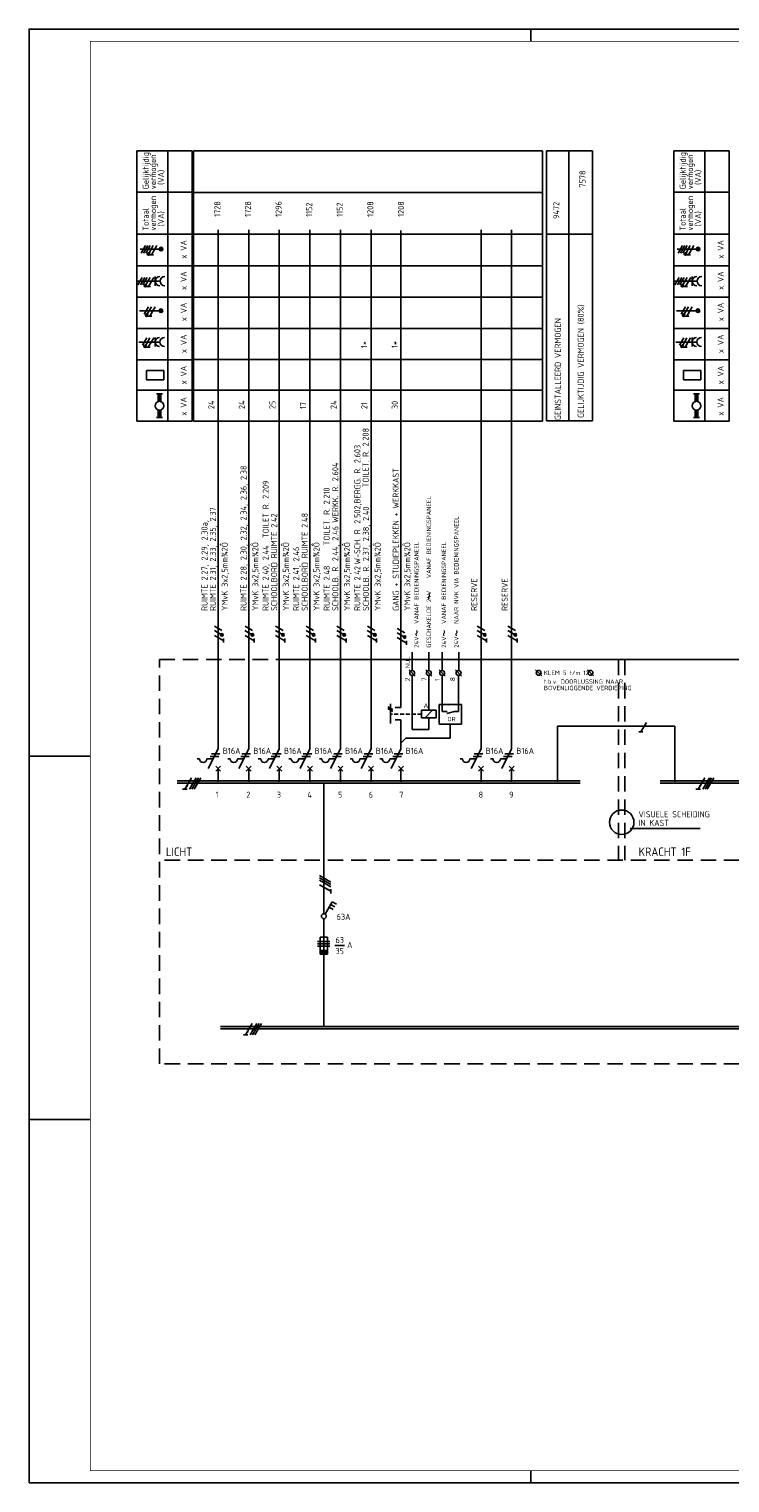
# Model space of a CAD drawing. Header units: millimetres. Extents: x 0 to 841, y 0 to 594.
# Tile 1 of 4: x 0 to 286, y 0 to 594. Entities that reach past the tile are written whole.
import ezdxf
from ezdxf.enums import TextEntityAlignment as Align

# ---------------------------------------------------------------- set-up
doc = ezdxf.new("R2010")
doc.units = ezdxf.units.MM
doc.linetypes.add('HIDDEN', pattern=[9.525, 6.35, -3.175])
doc.layers.get('0').update_dxf_attribs({"linetype": 'CONTINUOUS'})
for name, color, linetype in [('1', 7, 'CONTINUOUS'), ('40', 1, 'CONTINUOUS'), ('70', 1, 'CONTINUOUS'), ('71', 2, 'CONTINUOUS'), ('73', 4, 'CONTINUOUS'), ('BLOKASP', 9, 'CONTINUOUS'), ('EL$2B---_KADER', 4, 'CONTINUOUS'), ('LIJN018', 210, 'CONTINUOUS'), ('LIJN025', 10, 'CONTINUOUS'), ('LIJN035', 50, 'CONTINUOUS'), ('LIJN050', 90, 'CONTINUOUS'), ('TEKST18', 210, 'CONTINUOUS'), ('TEKST25', 10, 'CONTINUOUS'), ('TEKST35', 50, 'CONTINUOUS'), ('TEKST50', 90, 'CONTINUOUS')]:
    doc.layers.add(name, color=color, linetype=linetype)
doc.styles.add('5_0', font='iso.shx')
doc.styles.add('ISO', font='ISO.SHX')
doc.styles.add('NEN', font='iso.shx')
doc.styles.add('ROMAND', font='romand')
doc.styles.get("Standard").update_dxf_attribs({"font": 'iso.shx'})

# ---------------------------------------------------------------- blocks, each defined once
blk = doc.blocks.new('A1')
at = {"layer": 'LIJN025'}
for p, q in [((205, 589), (205, 594)), ((0, 297), (25, 297)), ((0, 148.5), (25, 148.5)), ((205, 0), (205, 5))]:
    blk.add_line(p, q, dxfattribs=at)
blk.add_lwpolyline([(0, 0), (0, 594), (841, 594), (841, 0)], close=True, dxfattribs=at)
at = {"layer": 'LIJN050', "const_width": 0.2}
blk.add_lwpolyline([(836, 5), (836, 589), (25, 589), (25, 5)], close=True, dxfattribs=at)
at = {"layer": 'TEKST25', "style": 'ROMAND', "width": 2.899115}
blk.add_attdef('STATUS', text='', height=2.5, dxfattribs=at).set_placement((795, 71.5), (834, 71.5), align=Align.FIT)
at = {"layer": 'TEKST25', "style": 'ISO'}
for tag, p in [('E', (796.25, 66)), ('NAAM-E', (807.75, 66)), ('DATUM-E', (826, 66)), ('D', (796.25, 61)), ('NAAM-D', (807.75, 61)), ('DATUM-D', (826, 61)), ('C', (796.25, 56)), ('B', (796.25, 51)), ('NAAM-B', (807.75, 51)), ('NAAM-C', (807.75, 56)), ('DATUM-B', (826, 51)), ('DATUM-C', (826, 56)), ('A', (796.25, 46)), ('NAAM-A', (807.75, 46)), ('DATUM-A', (826, 46))]:
    blk.add_attdef(tag, text='', height=2.5, dxfattribs=at).set_placement(p, align=Align.CENTER)
for tag, p in [('DATUM', (673.75, 36.25)), ('SCHAAL', (709, 36.25)), ('GETEKEND', (739.25, 36.25)), ('GECONTOL.', (774, 36.25)), ('FORMAAT', (804.25, 28.25))]:
    blk.add_attdef(tag, p, '', height=2.5, dxfattribs=at)
at = {"layer": 'TEKST35', "style": 'ISO'}
for tag, p in [('PROJECT', (675.5, 72.5)), ('PLAATS', (675.5, 63.5)), ('INSTALLATIE-REGEL1', (675.5, 52.5)), ('INSTALLATIE-REGEL2', (675.5, 43.5))]:
    blk.add_attdef(tag, p, '', height=4, dxfattribs=at)
blk.add_attdef('PROJ.NR.', text='', height=4, dxfattribs=at).set_placement((822, 23), align=Align.CENTER)
at = {"layer": 'TEKST50', "style": 'ISO'}
blk.add_attdef('FILE-NAAM', text='', height=5, dxfattribs=at).set_placement((814.5, 7.5), align=Align.CENTER)
blk = doc.blocks.new('RWS035')
at = {"layer": '71'}
for p, q in [((-2, 8), (2, 8)), ((-1, 2.83), (-1, 8)), ((1, 2.83), (1, 8)), ((2, -8), (-2, -8)), ((-1, -2.83), (-1, -8)), ((1, -2.83), (1, -8))]:
    blk.add_line(p, q, dxfattribs=at)
blk.add_circle((0, 0), 3, dxfattribs=at)
for points in [[(-1, 3), (1, 3), (-1, 8), (1, 8)], [(-1, 3), (-1, 2.9), (0, 3)], [(1, 2.9), (1, 3), (0.1, 3)], [(-1, -3), (-1, -2.9), (-0.1, -3)], [(-1, -8), (1, -8), (-1, -3), (1, -3)], [(1, -3), (1, -2.9), (0.1, -3)]]:
    blk.add_solid(points, dxfattribs=at)
blk = doc.blocks.new('RWS075')
at = {"layer": '71'}
blk.add_line((2, 0), (0, -2), dxfattribs=at)
blk = doc.blocks.new('RWS023', base_point=(227, 181))
at = {"layer": '40', "style": 'NEN'}
blk.add_text('~', height=5, dxfattribs=at).set_placement((223.5, 179.5))

msp = doc.modelspace()

# ---------------------------------------------------------------- linework, layer by layer
at = {"color": 10}
for p, q in [((66.38, 288.08), (63.68, 283.4)), ((68.26, 288.08), (65.55, 283.4)), ((69.2, 288.08), (66.49, 283.4)), ((69.2, 288.08), (66.49, 283.4)), ((70.13, 288.08), (67.43, 283.4)), ((276.08, 288.08), (273.38, 283.4)), ((277.96, 288.08), (275.25, 283.4)), ((278.89, 288.08), (276.19, 283.4)), ((278.89, 288.08), (276.19, 283.4)), ((279.83, 288.08), (277.13, 283.4)), ((64.61, 283.4), (62.74, 283.4)), ((274.31, 283.4), (272.44, 283.4)), ((118.62, 248.17), (123.3, 245.46)), ((118.62, 247.23), (123.3, 244.52)), ((118.62, 247.23), (123.3, 244.52)), ((118.62, 246.29), (123.3, 243.59)), ((118.62, 244.42), (123.3, 241.71)), ((123.3, 242.65), (123.3, 240.77)), ((91.2, 187.7), (88.49, 183.02)), ((93.07, 187.7), (90.37, 183.02)), ((94.01, 187.7), (91.3, 183.02)), ((94.01, 187.7), (91.3, 183.02)), ((94.95, 187.7), (92.24, 183.02)), ((89.43, 183.02), (87.55, 183.02))]:
    msp.add_line(p, q, dxfattribs=at)
for p, q in [((69.2, 288.08), (66.49, 283.4)), ((278.89, 288.08), (276.19, 283.4)), ((118.62, 247.23), (123.3, 244.52)), ((94.01, 187.7), (91.3, 183.02))]:
    msp.add_line(p, q)
at = {"color": 10, "const_width": 0.469}
for points in [[(64.69, 284.68, 1), (64.29, 284.92, 1)], [(274.39, 284.68, 1), (273.98, 284.92, 1)], [(122.02, 242.73, 1), (121.78, 242.32, 1)], [(89.51, 184.31, 1), (89.1, 184.54, 1)]]:
    msp.add_lwpolyline(points, format="xyb", close=True, dxfattribs=at)
at = {"layer": '1', "color": 1}
for p, q in [((47.51, 505.55), (45.76, 502.51)), ((48.51, 505.55), (46.76, 502.51)), ((49.51, 505.55), (47.76, 502.51)), ((50.76, 505.55), (49.04, 502.56)), ((52.26, 505.55), (50.08, 501.76)), ((46.24, 492.55), (44.49, 489.51)), ((47.24, 492.55), (45.49, 489.51)), ((48.24, 492.55), (46.49, 489.51)), ((49.49, 492.55), (47.77, 489.56)), ((50.99, 492.55), (48.81, 488.76)), ((48.76, 480.53), (47.01, 477.5)), ((50.01, 480.53), (48.28, 477.54)), ((51.51, 480.53), (49.32, 476.74)), ((48.16, 467.83), (46.41, 464.8)), ((49.41, 467.83), (47.68, 464.84)), ((50.91, 467.83), (48.72, 464.04)), ((78.69, 346.53), (75.7, 348.26)), ((78.77, 348.26), (75.73, 350.01)), ((79.52, 344.1), (75.73, 346.28)), ((91.19, 346.53), (88.2, 348.26)), ((91.27, 348.26), (88.23, 350.01)), ((92.02, 344.1), (88.23, 346.28)), ((103.69, 346.53), (100.7, 348.26)), ((103.77, 348.26), (100.73, 350.01)), ((104.52, 344.1), (100.73, 346.28)), ((116.19, 346.53), (113.2, 348.26)), ((116.27, 348.26), (113.23, 350.01)), ((117.02, 344.1), (113.23, 346.28)), ((128.69, 346.53), (125.7, 348.26)), ((128.77, 348.26), (125.73, 350.01)), ((129.52, 344.1), (125.73, 346.28)), ((141.19, 346.53), (138.2, 348.26)), ((141.27, 348.26), (138.23, 350.01)), ((142.02, 344.1), (138.23, 346.28)), ((153.39, 345.6), (150.4, 347.33)), ((154.22, 343.16), (150.43, 345.35)), ((153.47, 347.32), (150.44, 349.07)), ((186.12, 346.53), (183.13, 348.26)), ((186.19, 348.26), (183.16, 350.01)), ((186.94, 344.1), (183.16, 346.28)), ((198.62, 346.53), (195.63, 348.26)), ((198.69, 348.26), (195.66, 350.01)), ((199.44, 344.1), (195.66, 346.28)), ((146.63, 317.15), (148.63, 315.99)), ((146.63, 316.35), (148.63, 315.19)), ((252.22, 310.7), (250.03, 306.91)), ((117.92, 221.27), (122.92, 221.27)), ((122.92, 221.27), (117.92, 221.27)), ((117.92, 220.27), (122.92, 220.27)), ((117.92, 219.27), (122.92, 219.27))]:
    msp.add_line(p, q, dxfattribs=at)
at = {"layer": '1', "color": 2}
for p, q in [((160.38, 315.66), (160.38, 312.66)), ((160.38, 315.66), (166.38, 315.66)), ((166.38, 315.66), (166.38, 312.66)), ((166.38, 312.66), (160.38, 312.66)), ((73.23, 291.84), (77.25, 299.88)), ((85.73, 291.84), (89.75, 299.88)), ((98.23, 291.84), (102.25, 299.88)), ((110.73, 291.84), (114.75, 299.88)), ((123.23, 291.84), (127.25, 299.88)), ((135.73, 291.84), (139.75, 299.88)), ((147.94, 291.84), (151.95, 299.88)), ((180.66, 291.84), (184.68, 299.88)), ((193.16, 291.84), (197.18, 299.88)), ((68.65, 295.84), (69.65, 295.84)), ((72.65, 295.84), (75.23, 295.84)), ((81.15, 295.84), (82.15, 295.84)), ((85.15, 295.84), (87.73, 295.84)), ((93.65, 295.84), (94.65, 295.84)), ((97.65, 295.84), (100.23, 295.84)), ((106.15, 295.84), (107.15, 295.84)), ((110.15, 295.84), (112.73, 295.84)), ((118.65, 295.84), (119.65, 295.84)), ((122.65, 295.84), (125.23, 295.84)), ((131.15, 295.84), (132.15, 295.84)), ((135.15, 295.84), (137.73, 295.84)), ((143.36, 295.84), (144.36, 295.84)), ((147.36, 295.84), (149.94, 295.84)), ((176.08, 295.84), (177.08, 295.84)), ((180.08, 295.84), (182.66, 295.84)), ((188.58, 295.84), (189.58, 295.84)), ((192.58, 295.84), (195.16, 295.84)), ((118.92, 216.02), (118.92, 223.02)), ((118.92, 223.02), (121.92, 223.02)), ((121.92, 223.02), (121.92, 216.02)), ((121.92, 217.52), (118.92, 217.52)), ((121.92, 217.27), (118.92, 217.27)), ((121.92, 217.02), (118.92, 217.02)), ((121.92, 216.77), (118.92, 216.77)), ((121.92, 216.52), (118.92, 216.52)), ((121.92, 216.27), (118.92, 216.27)), ((121.92, 216.02), (118.92, 216.02))]:
    msp.add_line(p, q, dxfattribs=at)
at = {"layer": '1', "color": 1, "linetype": 'HIDDEN', "ltscale": 0.25}
msp.add_line((160.35, 314.14), (147.63, 314.14), dxfattribs=at)
at = {"layer": '1', "color": 1}
for centre in [(48.79, 502.12), (47.52, 489.12), (48.04, 477.11), (47.44, 464.41), (78.77, 346.51), (91.27, 346.51), (103.77, 346.51), (116.27, 346.51), (128.77, 346.51), (141.27, 346.51), (153.47, 345.57), (186.19, 346.51), (198.69, 346.51)]:
    msp.add_circle(centre, 0.5, dxfattribs=at)
at = {"layer": '1', "color": 2}
for centre in [(71.15, 295.84), (83.65, 295.84), (96.15, 295.84), (108.65, 295.84), (121.15, 295.84), (133.65, 295.84), (145.86, 295.84), (178.58, 295.84), (191.08, 295.84)]:
    msp.add_arc(centre, 1.5, 180, 0, dxfattribs=at)
at = {"layer": '70'}
for p, q in [((50.85, 501.76), (49.3, 501.76)), ((49.58, 488.76), (48.03, 488.76)), ((50.1, 476.74), (48.54, 476.74)), ((49.5, 464.04), (47.94, 464.04)), ((79.51, 343.38), (79.51, 344.94)), ((92.01, 343.38), (92.01, 344.94)), ((104.51, 343.38), (104.51, 344.94)), ((117.01, 343.38), (117.01, 344.94)), ((129.51, 343.38), (129.51, 344.94)), ((142.01, 343.38), (142.01, 344.94)), ((186.93, 343.38), (186.93, 344.94)), ((199.43, 343.38), (199.43, 344.94)), ((154.21, 342.45), (154.21, 344)), ((250.72, 306.91), (249.17, 306.91)), ((74.48, 297.84), (77.98, 297.84)), ((86.98, 297.84), (90.48, 297.84)), ((99.48, 297.84), (102.98, 297.84)), ((111.98, 297.84), (115.48, 297.84)), ((124.48, 297.84), (127.98, 297.84)), ((136.98, 297.84), (140.48, 297.84)), ((149.19, 297.84), (152.69, 297.84)), ((181.91, 297.84), (185.41, 297.84)), ((194.41, 297.84), (197.91, 297.84)), ((73.98, 296.84), (77.48, 296.84)), ((86.48, 296.84), (89.98, 296.84)), ((98.98, 296.84), (102.48, 296.84)), ((111.48, 296.84), (114.98, 296.84)), ((123.98, 296.84), (127.48, 296.84)), ((136.48, 296.84), (139.98, 296.84)), ((148.69, 296.84), (152.19, 296.84)), ((181.41, 296.84), (184.91, 296.84)), ((193.91, 296.84), (197.41, 296.84)), ((124.94, 219.54), (128.94, 219.54))]:
    msp.add_line(p, q, dxfattribs=at)
at = {"layer": '70', "const_width": 0.5}
for points in [[(48.54, 502.12, 1), (49.04, 502.12, 1)], [(47.27, 489.12, 1), (47.77, 489.12, 1)], [(47.79, 477.11, 1), (48.29, 477.11, 1)], [(47.19, 464.41, 1), (47.69, 464.41, 1)], [(78.77, 346.76, 1), (78.77, 346.26, 1)], [(91.27, 346.76, 1), (91.27, 346.26, 1)], [(103.77, 346.76, 1), (103.77, 346.26, 1)], [(116.27, 346.76, 1), (116.27, 346.26, 1)], [(128.77, 346.76, 1), (128.77, 346.26, 1)], [(141.27, 346.76, 1), (141.27, 346.26, 1)], [(153.47, 345.82, 1), (153.47, 345.32, 1)]]:
    msp.add_lwpolyline(points, format="xyb", close=True, dxfattribs=at)
at = {"layer": '70'}
for centre, start, end in [((186.19, 346.51), 90, 270), ((186.19, 346.51), 270, 90), ((198.69, 346.51), 90, 270), ((198.69, 346.51), 270, 90)]:
    msp.add_arc(centre, 0.25, start, end, dxfattribs=at)
at = {"layer": '71'}
for p, q in [((44.45, 491.02), (53.54, 491.02)), ((51.54, 489.14), (51.54, 492.9)), ((44.86, 466.13), (53.46, 466.13)), ((51.46, 464.25), (51.46, 468.01)), ((47.92, 450.68), (47.92, 454.44)), ((47.92, 454.44), (55.1, 454.44)), ((55.1, 450.68), (55.1, 454.44)), ((47.92, 450.68), (55.1, 450.68)), ((157.8, 329.65), (155.3, 332.15)), ((164.59, 329.65), (162.09, 332.15)), ((170.04, 329.65), (167.54, 332.15)), ((176.74, 329.65), (174.24, 332.15)), ((209.46, 329.72), (206.96, 332.22)), ((230.66, 329.72), (228.16, 332.22)), ((147.63, 318.25), (147.63, 310.25)), ((151.95, 316.75), (149.63, 316.75)), ((176.64, 318.08), (167.54, 318.08)), ((167.54, 318.08), (167.54, 309.98)), ((173.78, 315.16), (170.68, 314.4)), ((176.64, 309.98), (176.64, 318.08)), ((151.95, 311.75), (149.63, 311.75)), ((167.54, 309.98), (176.64, 309.98)), ((78.25, 290.84), (76.25, 292.84)), ((76.25, 290.84), (78.25, 292.84)), ((90.75, 290.84), (88.75, 292.84)), ((88.75, 290.84), (90.75, 292.84)), ((103.25, 290.84), (101.25, 292.84)), ((101.25, 290.84), (103.25, 292.84)), ((115.75, 290.84), (113.75, 292.84)), ((113.75, 290.84), (115.75, 292.84)), ((128.25, 290.84), (126.25, 292.84)), ((126.25, 290.84), (128.25, 292.84)), ((140.75, 290.84), (138.75, 292.84)), ((138.75, 290.84), (140.75, 292.84)), ((150.95, 290.84), (152.95, 292.84)), ((152.95, 290.84), (150.95, 292.84)), ((183.68, 290.84), (185.68, 292.84)), ((185.68, 290.84), (183.68, 292.84)), ((198.18, 290.84), (196.18, 292.84)), ((196.18, 290.84), (198.18, 292.84)), ((120.93, 232.39), (123.83, 237.41)), ((122.58, 235.24), (124.31, 234.24)), ((123.2, 236.33), (124.94, 235.33)), ((123.83, 237.41), (125.56, 236.41))]:
    msp.add_line(p, q, dxfattribs=at)
for centre, radius in [((53.94, 504.11), 0.75), ((53.94, 504.11), 0.5), ((53.94, 504.11), 0.25), ((53.88, 478.91), 0.75), ((53.88, 478.91), 0.5), ((53.88, 478.91), 0.25), ((156.55, 330.9), 1), ((163.34, 330.9), 1), ((168.79, 330.9), 1), ((175.49, 330.9), 1), ((208.21, 330.97), 1), ((229.41, 330.97), 1), ((120.42, 231.53), 1)]:
    msp.add_circle(centre, radius, dxfattribs=at)
for centre in [(53.42, 491.02), (55.42, 491.02), (53.33, 466.13), (55.33, 466.13)]:
    msp.add_arc(centre, 1.88, 90, 270, dxfattribs=at)
at = {"layer": '73'}
for p, q in [((60.52, 286.86), (225.12, 286.86)), ((60.52, 285.86), (225.12, 285.86)), ((257.87, 286.86), (718.12, 286.86)), ((257.87, 285.86), (718.12, 285.86)), ((78.19, 186.46), (569.66, 186.46)), ((78.19, 185.46), (569.66, 185.46))]:
    msp.add_line(p, q, dxfattribs=at)
for points in [[(225.12, 285.86), (225.12, 286.86), (60.52, 285.86), (60.52, 286.86)], [(718.12, 285.86), (718.12, 286.86), (257.87, 285.86), (257.87, 286.86)], [(569.66, 185.46), (569.66, 186.46), (78.19, 185.46), (78.19, 186.46)]]:
    msp.add_solid(points, dxfattribs=at)
at = {"layer": 'BLOKASP', "color": 9, "linetype": 'Continuous'}
for p, q in [((263.4, 433.83), (263.4, 544.31)), ((263.4, 544.31), (286.07, 544.31)), ((276.07, 433.83), (276.07, 544.31)), ((286.07, 433.83), (286.07, 544.31)), ((263.4, 527.39), (286.07, 527.39)), ((263.4, 510.15), (286.07, 510.15)), ((263.4, 497.27), (286.07, 497.27)), ((263.4, 484.4), (286.07, 484.4)), ((263.4, 471.69), (286.07, 471.69)), ((263.4, 458.91), (286.07, 458.91)), ((263.4, 446.47), (286.07, 446.47)), ((263.4, 433.83), (286.07, 433.83))]:
    msp.add_line(p, q, dxfattribs=at)
at = {"layer": 'BLOKASP', "color": 9}
for p, q in [((266.94, 505.55), (265.19, 502.51)), ((267.94, 505.55), (266.19, 502.51)), ((268.94, 505.55), (267.19, 502.51)), ((270.19, 505.55), (268.46, 502.56)), ((271.69, 505.55), (269.5, 501.76)), ((272.87, 504.11), (264.79, 504.11)), ((270.28, 501.76), (268.73, 501.76)), ((263.88, 491.02), (272.97, 491.02)), ((265.67, 492.55), (263.92, 489.51)), ((266.67, 492.55), (264.92, 489.51)), ((267.67, 492.55), (265.92, 489.51)), ((268.92, 492.55), (267.19, 489.56)), ((269.01, 488.76), (267.46, 488.76)), ((270.42, 492.55), (268.23, 488.76)), ((270.97, 489.14), (270.97, 492.9)), ((272.81, 478.91), (264.61, 478.91)), ((268.18, 480.53), (266.43, 477.5)), ((269.43, 480.53), (267.71, 477.54)), ((269.52, 476.74), (267.97, 476.74)), ((270.93, 480.53), (268.74, 476.74)), ((264.28, 466.13), (272.88, 466.13)), ((267.58, 467.83), (265.83, 464.8)), ((268.83, 467.83), (267.11, 464.84)), ((268.92, 464.04), (267.37, 464.04)), ((270.33, 467.83), (268.14, 464.04)), ((270.88, 464.25), (270.88, 468.01)), ((267.34, 450.68), (267.34, 454.44)), ((267.34, 454.44), (274.53, 454.44)), ((274.53, 450.68), (274.53, 454.44)), ((267.34, 450.68), (274.53, 450.68))]:
    msp.add_line(p, q, dxfattribs=at)
at = {"layer": 'BLOKASP'}
for p, q in [((271.52, 444.91), (273.92, 444.91)), ((272.12, 441.81), (272.12, 444.91)), ((273.32, 441.81), (273.32, 444.91)), ((273.92, 435.31), (271.52, 435.31)), ((272.12, 438.41), (272.12, 435.31)), ((273.32, 438.41), (273.32, 435.31))]:
    msp.add_line(p, q, dxfattribs=at)
at = {"layer": 'BLOKASP', "color": 9, "const_width": 0.5}
for points in [[(267.97, 502.12, 1), (268.47, 502.12, 1)], [(266.7, 489.12, 1), (267.2, 489.12, 1)], [(267.21, 477.11, 1), (267.71, 477.11, 1)], [(266.61, 464.41, 1), (267.11, 464.41, 1)]]:
    msp.add_lwpolyline(points, format="xyb", close=True, dxfattribs=at)
at = {"layer": 'BLOKASP', "color": 9}
for centre, radius in [((268.22, 502.12), 0.5), ((273.37, 504.11), 0.75), ((273.37, 504.11), 0.5), ((273.37, 504.11), 0.25), ((266.95, 489.12), 0.5), ((267.46, 477.11), 0.5), ((273.31, 478.91), 0.75), ((273.31, 478.91), 0.5), ((273.31, 478.91), 0.25), ((266.86, 464.41), 0.5)]:
    msp.add_circle(centre, radius, dxfattribs=at)
at = {"layer": 'BLOKASP'}
msp.add_circle((272.72, 440.11), 1.8, dxfattribs=at)
at = {"layer": 'BLOKASP', "color": 9}
for centre in [(272.85, 491.02), (274.85, 491.02), (272.76, 466.13), (274.76, 466.13)]:
    msp.add_arc(centre, 1.88, 90, 270, dxfattribs=at)
at = {"layer": 'BLOKASP'}
for points in [[(272.12, 441.91), (273.32, 441.91), (272.12, 444.91), (273.32, 444.91)], [(272.12, 441.91), (272.12, 441.85), (272.72, 441.91)], [(273.32, 441.85), (273.32, 441.91), (272.78, 441.91)], [(272.12, 438.31), (272.12, 438.37), (272.66, 438.31)], [(272.12, 435.31), (273.32, 435.31), (272.12, 438.31), (273.32, 438.31)], [(273.32, 438.31), (273.32, 438.37), (272.78, 438.31)]]:
    msp.add_solid(points, dxfattribs=at)
at = {"layer": 'LIJN018', "color": 9, "linetype": 'Continuous'}
for p, q in [((67.25, 433.86), (67.25, 544.21)), ((67.25, 544.21), (209.82, 544.21)), ((67.25, 527.21), (209.82, 527.21)), ((67.25, 510.24), (209.82, 510.24)), ((67.25, 497.24), (209.82, 497.24)), ((67.25, 484.47), (209.82, 484.47)), ((67.25, 471.66), (209.82, 471.66)), ((67.25, 458.96), (209.82, 458.96)), ((67.25, 446.46), (209.82, 446.46)), ((67.25, 433.86), (209.82, 433.86))]:
    msp.add_line(p, q, dxfattribs=at)
at = {"layer": 'LIJN018', "color": 9}
msp.add_line((209.82, 433.86), (209.82, 544.21), dxfattribs=at)
at = {"layer": 'LIJN025', "linetype": 'Continuous'}
for p, q in [((43.97, 433.83), (43.97, 544.31)), ((43.97, 544.31), (66.65, 544.31)), ((56.65, 433.83), (56.65, 544.31)), ((66.65, 433.83), (66.65, 544.31)), ((211.39, 433.93), (211.39, 544.24)), ((211.39, 544.24), (230.19, 544.24)), ((220.56, 433.93), (220.56, 544.08)), ((230.19, 433.93), (230.19, 544.24)), ((43.97, 527.39), (66.65, 527.39)), ((43.97, 510.15), (66.65, 510.15)), ((211.39, 510.24), (230.19, 510.24)), ((43.97, 497.27), (66.65, 497.27)), ((43.97, 484.4), (66.65, 484.4)), ((43.97, 471.69), (66.65, 471.69)), ((43.97, 458.91), (66.65, 458.91)), ((43.97, 446.47), (66.65, 446.47)), ((43.97, 433.83), (66.65, 433.83))]:
    msp.add_line(p, q, dxfattribs=at)
at = {"layer": 'LIJN025'}
for p, q in [((211.39, 433.93), (230.19, 433.93)), ((164.86, 315.66), (161.86, 312.66)), ((245.66, 267.43), (274.16, 267.43))]:
    msp.add_line(p, q, dxfattribs=at)
at = {"layer": 'LIJN025', "linetype": 'HIDDEN'}
for p, q in [((53.25, 336.43), (737.97, 336.43)), ((53.25, 171.18), (53.25, 336.43)), ((105.75, 336.43), (737.97, 336.43)), ((240.91, 336.43), (240.91, 254.43)), ((243.41, 336.43), (243.41, 254.43)), ((737.97, 254.43), (53.25, 254.43)), ((737.97, 171.18), (53.25, 171.18))]:
    msp.add_line(p, q, dxfattribs=at)
at = {"layer": 'LIJN035'}
for p, q in [((77.25, 299.88), (77.25, 511.91)), ((89.75, 299.88), (89.75, 511.91)), ((102.25, 299.88), (102.25, 511.91)), ((114.75, 299.88), (114.75, 511.91)), ((127.25, 299.88), (127.25, 511.91)), ((139.75, 299.88), (139.75, 511.91)), ((151.95, 316.75), (151.95, 511.75)), ((184.68, 299.88), (184.68, 511.91)), ((197.18, 299.88), (197.18, 511.91)), ((53.44, 504.11), (45.37, 504.11)), ((53.38, 478.91), (45.18, 478.91)), ((156.51, 331.87), (156.51, 339.4)), ((163.35, 331.9), (163.35, 339.4)), ((168.8, 331.87), (168.8, 339.4)), ((175.54, 331.87), (175.54, 339.4)), ((156.51, 307.77), (156.51, 329.9)), ((163.35, 315.66), (163.35, 329.9)), ((168.81, 315.16), (168.81, 329.9)), ((175.51, 315.16), (175.51, 329.9)), ((168.81, 315.16), (170.79, 315.16)), ((173.78, 315.16), (175.51, 315.16)), ((151.95, 299.88), (151.95, 311.75)), ((163.38, 312.66), (163.38, 307.77)), ((172.12, 304.27), (172.12, 309.98)), ((215.85, 309.18), (263.85, 309.18)), ((215.85, 286.43), (215.85, 309.18)), ((263.85, 286.43), (263.85, 309.18)), ((153.95, 304.27), (172.12, 304.27)), ((156.51, 307.77), (163.38, 307.77)), ((77.25, 286.43), (77.25, 291.93)), ((89.75, 286.43), (89.75, 291.93)), ((102.25, 286.43), (102.25, 291.93)), ((114.75, 286.43), (114.75, 291.93)), ((127.25, 286.43), (127.25, 291.93)), ((139.75, 286.43), (139.75, 291.93)), ((151.95, 286.43), (151.95, 291.93)), ((184.68, 286.43), (184.68, 291.93)), ((197.18, 286.43), (197.18, 291.93)), ((263.85, 286.43), (263.85, 291.93)), ((120.42, 232.53), (120.42, 285.93)), ((120.42, 230.53), (120.42, 186.43))]:
    msp.add_line(p, q, dxfattribs=at)
msp.add_circle((242.16, 269.93), 5, dxfattribs=at)

# ---------------------------------------------------------------- block references
at = {"layer": 'EL$2B---_KADER'}
msp.add_blockref('A1', (0, 0), dxfattribs=at)
at = {"layer": 'LIJN035', "xscale": 0.6000000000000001, "yscale": 0.6000000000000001, "zscale": 0.6000000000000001}
msp.add_blockref('RWS035', (53.29, 440.11), dxfattribs=at)
at = {"layer": 'LIJN035', "rotation": 90}
for p in [(164.52, 364.17), (159.46, 349.16), (170.68, 349.16), (175.77, 349.16)]:
    msp.add_blockref('RWS023', p, dxfattribs=at)
at = {"layer": 'TEKST25'}
msp.add_blockref('RWS075', (151.95, 304.27), dxfattribs=at)

# ---------------------------------------------------------------- texts
at = {"layer": '40', "linetype": 'Continuous', "style": 'NEN'}
for s, p in [('Gelijktijdig', (48.9, 528.56)), ('vermogen', (51.9, 528.56)), ('(VA)', (55.15, 530.31)), ('vermogen', (51.9, 511.64)), ('Totaal', (48.9, 511.64)), ('(VA)', (55.15, 513.39)), ('x VA', (64.4, 500.2)), ('x VA', (64.4, 487.42)), ('x VA', (64.4, 474.64)), ('x VA', (64.4, 461.62)), ('x VA', (64.4, 448.84)), ('x VA', (64.4, 436.06))]:
    msp.add_text(s, height=2.5, rotation=90, dxfattribs=at).set_placement(p)
at = {"layer": '40', "style": 'NEN'}
for s, p in [('7578', (227.37, 532.73)), ('9472', (216.65, 519.91)), ('GELIJKTIJDIG VERMOGEN (80%)', (226.7, 458.27)), ('GEINSTALLEERD VERMOGEN', (217.3, 455.06))]:
    msp.add_text(s, height=2.5, rotation=90, dxfattribs=at).set_placement(p, align=Align.CENTER)
for s, height, p in [('1728', 2.5, (78.18, 517.27)), ('1728', 2.5, (90.68, 517.27)), ('1296', 2.5, (103.18, 517.27)), ('1152', 2.5, (115.68, 517.27)), ('1152', 2.5, (128.18, 517.27)), ('1208', 2.5, (140.68, 517.27)), ('1208', 2.5, (153.25, 517.27)), ('1*', 2.5, (138.16, 463.68)), ('1*', 2.5, (150.66, 463.68)), ('24', 2.5, (75.68, 438.74)), ('24', 2.5, (88.18, 438.74)), ('25', 2.5, (100.68, 438.74)), ('17', 2.5, (113.18, 438.74)), ('24', 2.5, (125.68, 438.74)), ('21', 2.5, (138.18, 438.74)), ('30', 2.5, (150.68, 438.74)), ('TOILET. R. 2.208', 2.5, (138.78, 406.75)), ('BERGG. R. 2.603', 2.5, (135.4, 400.13)), ('RUIMTE 2.28, 2.30, 2.32, 2.34, 2.36, 2.38', 2.5, (88.89, 356.27)), ('WERKK. R. 2.604', 2.5, (126.34, 392.25)), ('GANG + STUDIEPLEKKEN + WERKKAST ', 2.5, (151.09, 356.27)), ('TOILET R. 2.209', 2.5, (97.94, 386.06)), ('TOILET. R. 2.210', 2.5, (122.84, 383.06)), ('RUIMTE 2.31, 2.33, 2.35, 2.37', 2.5, (76.38, 356.27)), ('SCHOOLBORD RUIMTE 2.42', 2.5, (101.38, 356.27)), ('SCHOOLBORD RUIMTE 2.48', 2.5, (113.88, 356.27)), ('W-SCH. R. 2.502,', 2.5, (135.38, 375.2)), ('SCHOOLB. R. 2.37, 2.38, 2.40', 2.5, (138.88, 356.27)), ('RUIMTE 2.27, 2.29, 2.30a,', 2.5, (72.94, 356.27)), ('SCHOOLB. R. 2.44, 2.46', 2.5, (126.38, 356.27)), (' YMvK 3x2,5mm¾2Ô', 2.5, (81.18, 354.77)), (' YMvK 3x2,5mm¾2Ô', 2.5, (93.68, 354.77)), (' YMvK 3x2,5mm¾2Ô', 2.5, (106.18, 354.77)), (' YMvK 3x2,5mm¾2Ô', 2.5, (118.68, 354.77)), (' YMvK 3x2,5mm¾2Ô', 2.5, (131.18, 354.77)), (' YMvK 3x2,5mm¾2Ô', 2.5, (143.68, 354.77)), (' YMvK 3x2,5mm¾2Ô', 2.5, (143.68, 354.77)), (' YMvK 3x2,5mm¾2Ô', 2.5, (155.78, 354.77)), ('RUIMTE 2.40, 2.44', 2.5, (97.88, 356.27)), ('RUIMTE 2.41, 2.46', 2.5, (110.38, 356.27)), ('RUIMTE 2.48', 2.5, (122.88, 356.27)), ('RUIMTE 2.42', 2.5, (135.38, 356.27)), ('RESERVE', 2.5, (183.11, 356.27)), ('RESERVE', 2.5, (195.61, 356.27)), ('2', 2, (155.68, 327.53)), ('7', 2, (162.38, 327.57)), ('1', 2, (167.83, 327.57)), ('8', 2, (174.05, 327.57))]:
    msp.add_text(s, height=height, rotation=90, dxfattribs=at).set_placement(p)
for s, height, p in [('A', 2, (161.17, 316.52)), ('OR', 1.8, (170.91, 311.18)), ('B16A', 2.5, (79.16, 297.85)), ('B16A', 2.5, (91.66, 297.85)), ('B16A', 2.5, (104.16, 297.85)), ('B16A', 2.5, (116.66, 297.85)), ('B16A', 2.5, (129.16, 297.85)), ('B16A', 2.5, (141.66, 297.85)), ('B16A', 2.5, (153.87, 297.85)), ('B16A', 2.5, (186.59, 297.85)), ('B16A', 2.5, (199.09, 297.85)), ('A', 2.5, (129.94, 218.54))]:
    msp.add_text(s, height=height, dxfattribs=at).set_placement(p)
for s, p in [('63', (126.94, 220.54)), ('35', (126.94, 216.04))]:
    msp.add_text(s, height=2.5, dxfattribs=at).set_placement(p, align=Align.CENTER)
at = {"layer": 'BLOKASP', "color": 9, "linetype": 'Continuous', "style": 'NEN'}
for s, p in [('Gelijktijdig', (268.32, 528.56)), ('vermogen', (271.32, 528.56)), ('(VA)', (274.57, 530.31)), ('vermogen', (271.32, 511.64)), ('Totaal', (268.32, 511.64)), ('(VA)', (274.57, 513.39)), ('x VA', (283.82, 500.2)), ('x VA', (283.82, 487.42)), ('x VA', (283.82, 474.64)), ('x VA', (283.82, 461.62)), ('x VA', (283.82, 448.84)), ('x VA', (283.82, 436.06))]:
    msp.add_text(s, height=2.5, rotation=90, dxfattribs=at).set_placement(p)
at = {"layer": 'TEKST18', "style": 'NEN'}
for s, p in [('GESCHAKELDE 24V    VANAF BEDIENINGSPANEEL', (164.23, 341.21)), ('24V    NAAR NVK VIA BEDIENINGSPANEEL', (175.48, 341.21)), ('24V    VANAF BEDIENINGSPANEEL', (159.17, 341.21)), ('24V    VANAF BEDIENINGSPANEEL', (170.39, 341.21)), ('NUL', (155.64, 332.86))]:
    msp.add_text(s, height=1.8, rotation=90, dxfattribs=at).set_placement(p)
at = {"layer": 'TEKST18'}
for s, p in [('t.b.v. DOORLUSSING NAAR', (210.34, 326.49)), ('KLEM 5 t/m 12', (210.34, 330.09)), ('BOVENLIGGENDE VERDIEPING', (210.34, 323.89))]:
    msp.add_text(s, height=1.8, dxfattribs=at).set_placement(p)
at = {"layer": 'TEKST25', "style": '5_0'}
for s, p in [('1', (76.25, 279.93)), ('2', (88.75, 279.93)), ('3', (101.25, 279.93)), ('4', (113.75, 279.93)), ('5', (126.25, 279.93)), ('6', (138.75, 279.93)), ('7', (151.25, 279.93)), ('8', (183.68, 279.93)), ('9', (196.18, 279.93)), ('VISUELE SCHEIDING', (249.02, 271.93)), ('IN KAST', (249.02, 268.43)), ('63A', (125.67, 230.03))]:
    msp.add_text(s, height=2.5, dxfattribs=at).set_placement(p)
at = {"layer": 'TEKST35', "linetype": 'HIDDEN', "style": 'ISO'}
for s, p in [('LICHT', (55.92, 256.12)), ('KRACHT 1F', (249.08, 256.12))]:
    msp.add_text(s, height=3.5, dxfattribs=at).set_placement(p)

doc.saveas('drawing.dxf')
